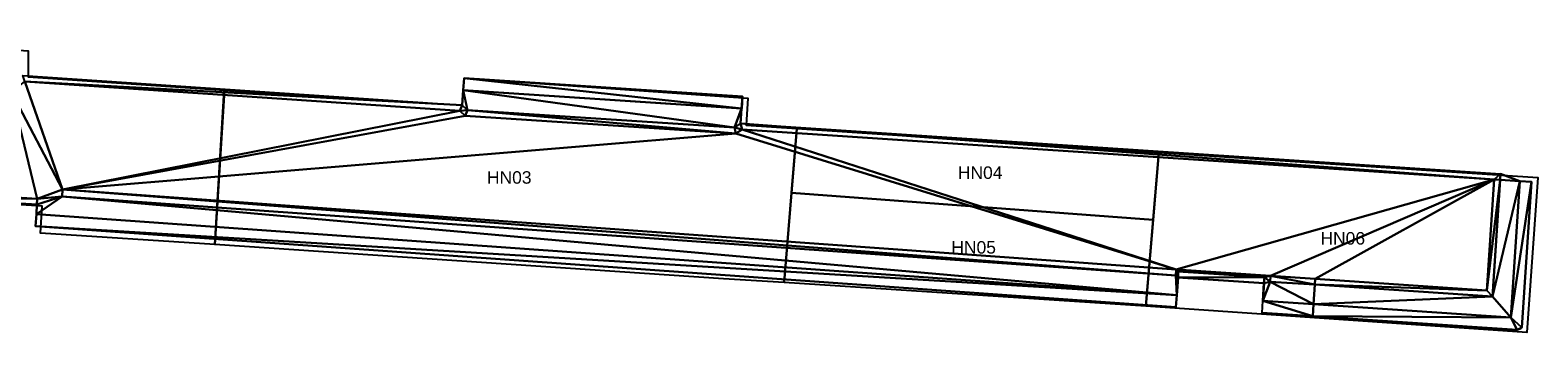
# Model space of a CAD drawing. Header units: inches. Extents: x 165249 to 166515, y 421241 to 425252.
# Tile 5 of 8: x 165975 to 166515, y 422397 to 422510. Entities that reach past the tile are written whole.
import ezdxf

# ---------------------------------------------------------------- set-up
doc = ezdxf.new("R2010")
doc.units = ezdxf.units.IN
doc.header["$MEASUREMENT"] = 0
for name, color, linetype in [('_MODEL', 7, 'Continuous'), ('Model_TIN', 9, 'Continuous'), ('TI21280_Monstervakken_0103', 5, 'Continuous')]:
    doc.layers.add(name, color=color, linetype=linetype)
doc.styles.get("Standard").update_dxf_attribs({"font": 'arial.ttf'})

msp = doc.modelspace()

# ---------------------------------------------------------------- linework, layer by layer
at = {"layer": '_MODEL', "color": 8}
for p, q in [((166129.85, 422488.19, 3.2), (166129.4, 422482.74, 0.85)), ((166130.2, 422492.43, 4.9), (166129.85, 422488.19, 3.2)), ((166229.86, 422485.87, 4.9), (166229.56, 422481.63, 3.2)), ((166229.56, 422481.63, 3.2), (166229.2, 422476.16, 0.85)), ((166499.18, 422456.18, 0.15), (166501.42, 422458.13, 0.85)), ((166508.31, 422455.57, 3.2), (166501.28, 422456.04, 0.85)), ((166508.31, 422455.57, 3.2), (166501.42, 422458.13, 0.85)), ((166512.55, 422455.29, 4.9), (166508.31, 422455.57, 3.2)), ((165977.1, 422447.14, 0.85), (165976.9, 422443.7, 3.2)), ((165976.9, 422443.7, 3.2), (165976.6, 422439.46, 4.9)), ((166385.46, 422414.7, 3.2), (166385.91, 422421.09, 0.85)), ((166416.3, 422412.64, 3.2), (166416.72, 422419.05, 0.85)), ((166385.15, 422410.46, 4.9), (166385.46, 422414.7, 3.2)), ((166416.03, 422408.4, 4.9), (166416.3, 422412.64, 3.2))]:
    msp.add_line(p, q, dxfattribs=at)
at = {"layer": '_MODEL', "color": 2}
for p, q in [((166131.37, 422481.03, 0.85), (166129.4, 422482.74, 0.85)), ((166226.98, 422474.74, 0.85), (166229.18, 422476.16, 0.85)), ((165977.1, 422447.14, 0.85), (165986.11, 422450.11, 0.85)), ((166385.83, 422421.1, 0.85), (166385.12, 422421.79, 0.85)), ((166416.69, 422419.06, 0.85), (166418.92, 422419.54, 0.85))]:
    msp.add_line(p, q, dxfattribs=at)
at = {"layer": '_MODEL', "color": 6}
for p, q in [((166130.53, 422478.98, 0.15), (166128.56, 422480.69, 0.15)), ((166227.53, 422472.6, 0.15), (166229.74, 422474.02, 0.15)), ((166385.96, 422423.19, 0.15), (166385.29, 422423.89, 0.15)), ((166416.83, 422421.15, 0.15), (166419.05, 422421.63, 0.15))]:
    msp.add_line(p, q, dxfattribs=at)
at = {"layer": '_MODEL', "color": 2, "elevation": 0.85}
for points in [[(165972.08, 422493.44), (166129.4, 422482.74)], [(166226.98, 422474.74), (166131.37, 422481.03)], [(166229.18, 422476.16), (166501.42, 422458.13)], [(166418.92, 422419.54), (166434.88, 422418.52), (166498.51, 422414.21), (166501.42, 422458.13)], [(165977.1, 422447.14), (165935.73, 422449.75), (165886.03, 422452.88), (165865.82, 422454.13), (165756.79, 422397.29)], [(165986.11, 422450.11), (166385.12, 422421.79)], [(166385.83, 422421.1), (166416.69, 422419.06)]]:
    msp.add_lwpolyline(points, dxfattribs=at)
at = {"layer": '_MODEL', "color": 6, "elevation": 0.15}
for points in [[(165972.76, 422491.29), (166128.56, 422480.69)], [(166227.53, 422472.6), (166130.53, 422478.98)], [(166229.74, 422474.02), (166499.18, 422456.18)], [(165977.23, 422449.23), (165935.86, 422451.84), (165886.16, 422454.97), (165865.36, 422456.26), (165756.09, 422399.29)], [(166419.05, 422421.63), (166435.01, 422420.62), (166496.55, 422416.45), (166499.18, 422456.18)], [(165977.23, 422449.23), (165986.3, 422452.54), (166385.29, 422423.89)], [(166385.96, 422423.19), (166416.83, 422421.15)]]:
    msp.add_lwpolyline(points, dxfattribs=at)
at = {"layer": '_MODEL', "color": 3, "elevation": 3.2}
for points in [[(166229.58, 422481.63), (166129.85, 422488.2)], [(166416.3, 422412.64), (166434.41, 422411.49), (166505.08, 422406.7), (166508.31, 422455.57)], [(165976.9, 422443.7), (166385.42, 422414.7)]]:
    msp.add_lwpolyline(points, dxfattribs=at)
at = {"layer": '_MODEL', "color": 4, "elevation": 4.9}
for points in [[(166229.86, 422485.87), (166130.2, 422492.43)], [(166416.03, 422408.4), (166434.14, 422407.25), (166507.36, 422402.29), (166508.69, 422402.75), (166509.1, 422403.18), (166512.55, 422455.29)], [(165976.6, 422439.46), (166385.15, 422410.46)]]:
    msp.add_lwpolyline(points, dxfattribs=at)
at = {"layer": 'Model_TIN'}
for points in [[(166129.4, 422482.74, 0.85), (165972.76, 422491.29, 0.15), (165972.08, 422493.44, 0.85), (166129.4, 422482.74, 0.85)], [(165977.23, 422449.23, 0.15), (165935.86, 422451.84, 0.15), (165967.97, 422487.39, 0.15), (165977.23, 422449.23, 0.15)], [(165967.97, 422487.39, 0.15), (165972.76, 422491.29, 0.15), (165986.3, 422452.54, 0.15), (165967.97, 422487.39, 0.15)], [(165986.3, 422452.54, 0.15), (165977.23, 422449.23, 0.15), (165967.97, 422487.39, 0.15), (165986.3, 422452.54, 0.15)], [(165986.3, 422452.54, 0.15), (165972.76, 422491.29, 0.15), (166128.56, 422480.69, 0.15), (165986.3, 422452.54, 0.15)], [(166129.4, 422482.74, 0.85), (166128.56, 422480.69, 0.15), (165972.76, 422491.29, 0.15), (166129.4, 422482.74, 0.85)], [(166129.4, 422482.74, 0.85), (166129.85, 422488.19, 3.2), (166131.37, 422481.03, 0.85), (166129.4, 422482.74, 0.85)], [(166129.85, 422488.2, 3.2), (166130.2, 422492.43, 4.9), (166229.56, 422481.63, 3.2), (166129.85, 422488.2, 3.2)], [(166229.56, 422481.63, 3.2), (166226.98, 422474.74, 0.85), (166129.85, 422488.2, 3.2), (166229.56, 422481.63, 3.2)], [(166131.37, 422481.03, 0.85), (166129.85, 422488.19, 3.2), (166129.85, 422488.2, 3.2), (166131.37, 422481.03, 0.85)], [(166226.98, 422474.74, 0.85), (166131.37, 422481.03, 0.85), (166129.85, 422488.2, 3.2), (166226.98, 422474.74, 0.85)], [(166130.2, 422492.43, 4.9), (166229.86, 422485.87, 4.9), (166229.56, 422481.63, 3.2), (166130.2, 422492.43, 4.9)], [(166131.37, 422481.03, 0.85), (166128.56, 422480.69, 0.15), (166129.4, 422482.74, 0.85), (166131.37, 422481.03, 0.85)], [(166229.58, 422481.63, 3.2), (166229.56, 422481.63, 3.2), (166229.86, 422485.87, 4.9), (166229.58, 422481.63, 3.2)], [(165986.3, 422452.54, 0.15), (166128.56, 422480.69, 0.15), (166130.53, 422478.98, 0.15), (165986.3, 422452.54, 0.15)], [(165986.3, 422452.54, 0.15), (166130.53, 422478.98, 0.15), (166227.53, 422472.6, 0.15), (165986.3, 422452.54, 0.15)], [(166131.37, 422481.03, 0.85), (166130.53, 422478.98, 0.15), (166128.56, 422480.69, 0.15), (166131.37, 422481.03, 0.85)], [(166227.53, 422472.6, 0.15), (166130.53, 422478.98, 0.15), (166131.37, 422481.03, 0.85), (166227.53, 422472.6, 0.15)], [(166131.37, 422481.03, 0.85), (166226.98, 422474.74, 0.85), (166227.53, 422472.6, 0.15), (166131.37, 422481.03, 0.85)], [(166229.18, 422476.16, 0.85), (166226.98, 422474.74, 0.85), (166229.56, 422481.63, 3.2), (166229.18, 422476.16, 0.85)], [(166229.18, 422476.16, 0.85), (166229.56, 422481.63, 3.2), (166229.2, 422476.16, 0.85), (166229.18, 422476.16, 0.85)], [(165986.3, 422452.54, 0.15), (166227.53, 422472.6, 0.15), (166385.29, 422423.89, 0.15), (165986.3, 422452.54, 0.15)], [(166229.74, 422474.02, 0.15), (166226.98, 422474.74, 0.85), (166229.18, 422476.16, 0.85), (166229.74, 422474.02, 0.15)], [(166226.98, 422474.74, 0.85), (166229.74, 422474.02, 0.15), (166227.53, 422472.6, 0.15), (166226.98, 422474.74, 0.85)], [(166227.53, 422472.6, 0.15), (166229.74, 422474.02, 0.15), (166385.29, 422423.89, 0.15), (166227.53, 422472.6, 0.15)], [(166229.18, 422476.16, 0.85), (166229.2, 422476.16, 0.85), (166229.74, 422474.02, 0.15), (166229.18, 422476.16, 0.85)], [(166229.2, 422476.16, 0.85), (166501.42, 422458.13, 0.85), (166499.18, 422456.18, 0.15), (166229.2, 422476.16, 0.85)], [(166229.74, 422474.02, 0.15), (166229.2, 422476.16, 0.85), (166499.18, 422456.18, 0.15), (166229.74, 422474.02, 0.15)], [(166499.18, 422456.18, 0.15), (166385.29, 422423.89, 0.15), (166229.74, 422474.02, 0.15), (166499.18, 422456.18, 0.15)], [(166499.18, 422456.18, 0.15), (166419.05, 422421.63, 0.15), (166385.29, 422423.89, 0.15), (166499.18, 422456.18, 0.15)], [(166499.18, 422456.18, 0.15), (166435.01, 422420.62, 0.15), (166419.05, 422421.63, 0.15), (166499.18, 422456.18, 0.15)], [(166499.18, 422456.18, 0.15), (166496.55, 422416.45, 0.15), (166435.01, 422420.62, 0.15), (166499.18, 422456.18, 0.15)], [(166499.18, 422456.18, 0.15), (166501.28, 422456.04, 0.85), (166496.55, 422416.45, 0.15), (166499.18, 422456.18, 0.15)], [(166498.51, 422414.21, 0.85), (166496.55, 422416.45, 0.15), (166501.28, 422456.04, 0.85), (166498.51, 422414.21, 0.85)], [(166501.28, 422456.04, 0.85), (166508.31, 422455.57, 3.2), (166498.51, 422414.21, 0.85), (166501.28, 422456.04, 0.85)], [(166505.08, 422406.7, 3.2), (166498.51, 422414.21, 0.85), (166508.31, 422455.57, 3.2), (166505.08, 422406.7, 3.2)], [(166499.18, 422456.18, 0.15), (166501.42, 422458.13, 0.85), (166501.28, 422456.04, 0.85), (166499.18, 422456.18, 0.15)], [(166501.28, 422456.04, 0.85), (166501.42, 422458.13, 0.85), (166508.31, 422455.57, 3.2), (166501.28, 422456.04, 0.85)], [(166508.31, 422455.57, 3.2), (166512.55, 422455.29, 4.9), (166505.08, 422406.7, 3.2), (166508.31, 422455.57, 3.2)], [(166512.55, 422455.29, 4.9), (166509.1, 422403.18, 4.9), (166505.08, 422406.7, 3.2), (166512.55, 422455.29, 4.9)], [(165935.86, 422451.84, 0.15), (165977.23, 422449.23, 0.15), (165935.73, 422449.75, 0.85), (165935.86, 422451.84, 0.15)], [(165977.23, 422449.23, 0.15), (165977.1, 422447.14, 0.85), (165935.73, 422449.75, 0.85), (165977.23, 422449.23, 0.15)], [(165976.9, 422443.7, 3.2), (165977.1, 422447.14, 0.85), (165986.11, 422450.11, 0.85), (165976.9, 422443.7, 3.2)], [(166385.42, 422414.7, 3.2), (165976.9, 422443.7, 3.2), (165986.11, 422450.11, 0.85), (166385.42, 422414.7, 3.2)], [(165986.11, 422450.11, 0.85), (165977.1, 422447.14, 0.85), (165977.23, 422449.23, 0.15), (165986.11, 422450.11, 0.85)], [(165986.3, 422452.54, 0.15), (165986.11, 422450.11, 0.85), (165977.23, 422449.23, 0.15), (165986.3, 422452.54, 0.15)], [(166385.12, 422421.79, 0.85), (165986.11, 422450.11, 0.85), (165986.3, 422452.54, 0.15), (166385.12, 422421.79, 0.85)], [(166385.12, 422421.79, 0.85), (166385.42, 422414.7, 3.2), (165986.11, 422450.11, 0.85), (166385.12, 422421.79, 0.85)], [(166385.29, 422423.89, 0.15), (166385.12, 422421.79, 0.85), (165986.3, 422452.54, 0.15), (166385.29, 422423.89, 0.15)], [(166385.42, 422414.7, 3.2), (165976.6, 422439.46, 4.9), (165976.9, 422443.7, 3.2), (166385.42, 422414.7, 3.2)], [(166385.42, 422414.7, 3.2), (166385.15, 422410.46, 4.9), (165976.6, 422439.46, 4.9), (166385.42, 422414.7, 3.2)], [(166385.12, 422421.79, 0.85), (166385.29, 422423.89, 0.15), (166385.96, 422423.19, 0.15), (166385.12, 422421.79, 0.85)], [(166385.12, 422421.79, 0.85), (166385.96, 422423.19, 0.15), (166385.91, 422421.09, 0.85), (166385.12, 422421.79, 0.85)], [(166385.29, 422423.89, 0.15), (166416.83, 422421.15, 0.15), (166385.96, 422423.19, 0.15), (166385.29, 422423.89, 0.15)], [(166419.05, 422421.63, 0.15), (166416.83, 422421.15, 0.15), (166385.29, 422423.89, 0.15), (166419.05, 422421.63, 0.15)], [(166385.96, 422423.19, 0.15), (166416.83, 422421.15, 0.15), (166385.91, 422421.09, 0.85), (166385.96, 422423.19, 0.15)], [(166385.42, 422414.7, 3.2), (166385.12, 422421.79, 0.85), (166385.83, 422421.1, 0.85), (166385.42, 422414.7, 3.2)], [(166385.83, 422421.1, 0.85), (166385.12, 422421.79, 0.85), (166385.91, 422421.09, 0.85), (166385.83, 422421.1, 0.85)], [(166385.42, 422414.7, 3.2), (166385.83, 422421.1, 0.85), (166385.91, 422421.09, 0.85), (166385.42, 422414.7, 3.2)], [(166385.46, 422414.7, 3.2), (166385.42, 422414.7, 3.2), (166385.91, 422421.09, 0.85), (166385.46, 422414.7, 3.2)], [(166416.69, 422419.06, 0.85), (166385.91, 422421.09, 0.85), (166416.83, 422421.15, 0.15), (166416.69, 422419.06, 0.85)], [(166418.92, 422419.54, 0.85), (166434.41, 422411.49, 3.2), (166416.3, 422412.64, 3.2), (166418.92, 422419.54, 0.85)], [(166418.92, 422419.54, 0.85), (166416.3, 422412.64, 3.2), (166416.72, 422419.05, 0.85), (166418.92, 422419.54, 0.85)], [(166416.69, 422419.06, 0.85), (166416.72, 422419.05, 0.85), (166416.3, 422412.64, 3.2), (166416.69, 422419.06, 0.85)], [(166416.69, 422419.06, 0.85), (166416.83, 422421.15, 0.15), (166418.92, 422419.54, 0.85), (166416.69, 422419.06, 0.85)], [(166418.92, 422419.54, 0.85), (166416.72, 422419.05, 0.85), (166416.69, 422419.06, 0.85), (166418.92, 422419.54, 0.85)], [(166418.92, 422419.54, 0.85), (166416.69, 422419.06, 0.85), (166416.69, 422419.06, 0.85), (166418.92, 422419.54, 0.85)], [(166418.92, 422419.54, 0.85), (166416.83, 422421.15, 0.15), (166419.05, 422421.63, 0.15), (166418.92, 422419.54, 0.85)], [(166419.05, 422421.63, 0.15), (166434.88, 422418.52, 0.85), (166418.92, 422419.54, 0.85), (166419.05, 422421.63, 0.15)], [(166434.88, 422418.52, 0.85), (166434.41, 422411.49, 3.2), (166418.92, 422419.54, 0.85), (166434.88, 422418.52, 0.85)], [(166434.88, 422418.52, 0.85), (166419.05, 422421.63, 0.15), (166435.01, 422420.62, 0.15), (166434.88, 422418.52, 0.85)], [(166498.51, 422414.21, 0.85), (166434.41, 422411.49, 3.2), (166434.88, 422418.52, 0.85), (166498.51, 422414.21, 0.85)], [(166434.88, 422418.52, 0.85), (166435.01, 422420.62, 0.15), (166496.55, 422416.45, 0.15), (166434.88, 422418.52, 0.85)], [(166434.88, 422418.52, 0.85), (166496.55, 422416.45, 0.15), (166498.51, 422414.21, 0.85), (166434.88, 422418.52, 0.85)], [(166385.46, 422414.7, 3.2), (166385.15, 422410.46, 4.9), (166385.42, 422414.7, 3.2), (166385.46, 422414.7, 3.2)], [(166434.14, 422407.25, 4.9), (166416.03, 422408.4, 4.9), (166416.3, 422412.64, 3.2), (166434.14, 422407.25, 4.9)], [(166434.41, 422411.49, 3.2), (166434.14, 422407.25, 4.9), (166416.3, 422412.64, 3.2), (166434.41, 422411.49, 3.2)], [(166505.08, 422406.7, 3.2), (166434.14, 422407.25, 4.9), (166434.41, 422411.49, 3.2), (166505.08, 422406.7, 3.2)], [(166434.41, 422411.49, 3.2), (166498.51, 422414.21, 0.85), (166505.08, 422406.7, 3.2), (166434.41, 422411.49, 3.2)], [(166505.08, 422406.7, 3.2), (166507.36, 422402.29, 4.9), (166434.14, 422407.25, 4.9), (166505.08, 422406.7, 3.2)], [(166505.08, 422406.7, 3.2), (166509.1, 422403.18, 4.9), (166507.36, 422402.29, 4.9), (166505.08, 422406.7, 3.2)], [(166509.1, 422403.18, 4.9), (166508.69, 422402.75, 4.9), (166507.36, 422402.29, 4.9), (166509.1, 422403.18, 4.9)]]:
    msp.add_3dface(points, dxfattribs=at)
at = {"layer": 'TI21280_Monstervakken_0103', "linetype": 'Continuous', "flags": 128}
for points in [[(166044.26, 422488.1), (166040.79, 422432.93), (165978.39, 422436.93), (165978.99, 422446.58), (165867.74, 422453.57), (165863.75, 422451.49), (165867.66, 422509.64), (165973.96, 422502.26), (165974, 422492.88), (166044.26, 422488.1)], [(166248.21, 422461.27), (166247.37, 422451.37), (166244.83, 422419.27), (166223.09, 422420.57), (166040.79, 422432.93), (166044.23, 422488.1), (166129.4, 422482.74), (166130.2, 422492.43), (166231.78, 422485.31), (166231.13, 422475.6), (166249.32, 422474.42), (166248.21, 422461.27)], [(166247.37, 422451.37), (166249.32, 422474.42), (166379.02, 422465.8), (166376.99, 422441.66), (166247.37, 422451.37)], [(166374.39, 422410.76), (166379.02, 422465.8), (166514.81, 422456.82), (166510.85, 422401.33), (166374.39, 422410.76)], [(166244.83, 422419.27), (166247.37, 422451.37), (166376.99, 422441.66), (166374.39, 422410.76), (166244.83, 422419.27)]]:
    msp.add_lwpolyline(points, close=True, dxfattribs=at)

# ---------------------------------------------------------------- texts
at = {"layer": 'TI21280_Monstervakken_0103', "char_height": 0.2, "width": 13.1136, "attachment_point": 7}
for s, insert in [('\\fArial|i0|b0;\\H4.47055;HN04', (166307.04, 422456.3)), ('\\fArial|i0|b0;\\H4.47055;HN03', (166138.33, 422454.59)), ('\\fArial|i0|b0;\\H4.47055;HN05', (166304.7, 422429.54)), ('\\fArial|i0|b0;\\H4.47055;HN06', (166436.93, 422432.78))]:
    msp.add_mtext(s, dxfattribs=dict(at, insert=insert))

doc.saveas('drawing.dxf')
